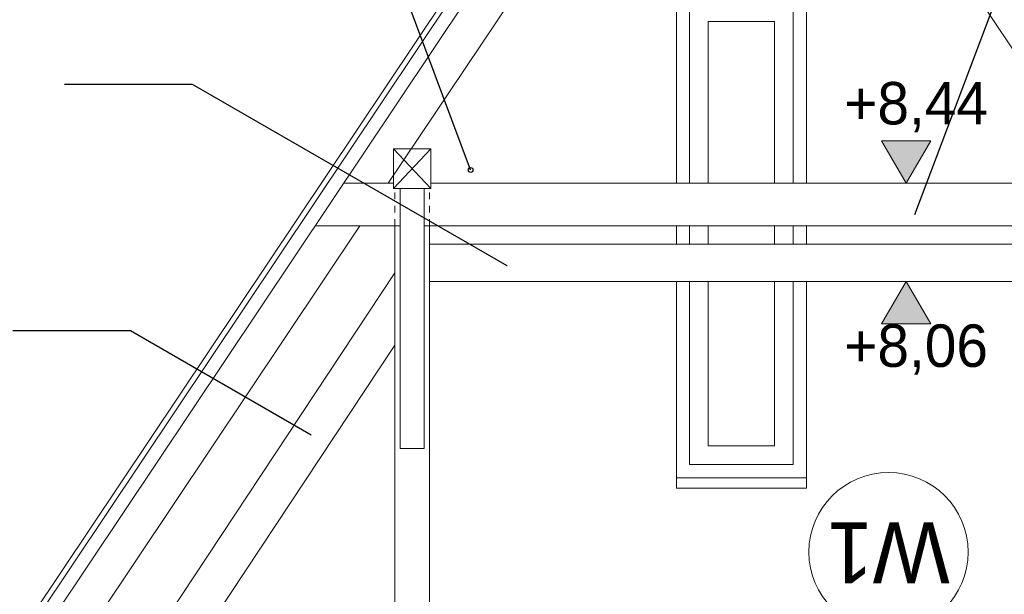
# Model space of a CAD drawing. Extents: x -623047 to -199286, y -27077 to 168279.
# Tile 43 of 194: x -545216 to -541507, y -5444 to -3278. Entities that reach past the tile are written whole.
import ezdxf

# ---------------------------------------------------------------- set-up
doc = ezdxf.new("R2010")
doc.units = 0
doc.header["$MEASUREMENT"] = 0
doc.linetypes.add('Hidden Line', pattern=[50, 25, -25])
for name, color, linetype, lineweight in [('0_Nr_Pióra__21', 7, 'Continuous', 9), ('0_Nr_Pióra__5', 7, 'Continuous', 13), ('Arch opisy_Nr_Pióra__1', 7, 'Continuous', 25), ('Arch opisy_Nr_Pióra__21', 7, 'Continuous', 9), ('INWENT KONST. DREWNIANA_Nr_Pióra__21', 7, 'Continuous', 9), ('INWENT OPISY_Nr_Pióra__21', 7, 'Continuous', 9), ('INWENT WYMIARY_Nr_Pióra__21', 7, 'Continuous', 9), ('INWENT. OKNA_Nr_Pióra__21', 7, 'Continuous', 9), ('INWENT.ŚCIANY_Nr_Pióra__21', 7, 'Continuous', 9), ('Inwentaryzacja Konst._Nr_Pióra__1', 7, 'Continuous', 25)]:
    doc.layers.add(name, color=color, linetype=linetype, lineweight=lineweight)
doc.layers.add('Arch opisy', color=7, linetype='Continuous')
doc.layers.add('INWENT WYMIARY', color=7, linetype='Continuous')
doc.styles.add('GENERATED_STYLE_2', font='txt')
doc.styles.add('GENERATED_STYLE_5', font='txt')
doc.dimstyles.new('GENERATED_STYLE__5', dxfattribs={"dimtxt": 160.000002, "dimasz": 110.144928, "dimexe": 0.18, "dimexo": 40, "dimgap": 0.09, "dimtad": 1, "dimtih": 1, "dimtoh": 1, "dimdec": 0, "dimzin": 0, "dimdsep": 46, "dimtxsty": 'GENERATED_STYLE_2', "dimblk": 'ARROWHEAD_5', "dimblk1": 'ARROWHEAD_5', "dimblk2": 'ARROWHEAD_5', "dimcen": 0.09, "dimclrd": 7, "dimclre": 7, "dimclrt": 7, "dimazin": 0, "dimtfac": 1, "dimtdec": 4, "dimtmove": 2, "dimatfit": 3, "dimfxl": 0, "dimtolj": 1, "dimtzin": 0, "dimarcsym": 0})
doc.dimstyles.new('GENERATED_STYLE__7', dxfattribs={"dimtxt": 0.18, "dimasz": 182.4, "dimexe": 0.18, "dimexo": 0.0625, "dimgap": 0.09, "dimtad": 0, "dimtih": 1, "dimtoh": 1, "dimdec": 4, "dimzin": 0, "dimdsep": 46, "dimcen": 0.09, "dimadec": 0, "dimazin": 0, "dimtfac": 1, "dimtdec": 4, "dimtmove": 0, "dimatfit": 3, "dimldrblk": 'ARROWHEAD_5', "dimfxl": 0, "dimtolj": 1, "dimtzin": 0, "dimarcsym": 0})

# ---------------------------------------------------------------- blocks, each defined once
blk = doc.blocks.new('Wymiary_11', base_point=(-541876.1, -3894.6))
at = {"layer": 'INWENT WYMIARY_Nr_Pióra__21', "linetype": 'Continuous'}
blk.add_hatch(color=256, dxfattribs=at).paths.add_polyline_path([(-541876.1, -3894.6), (-541968.9, -3734.6), (-541783.3, -3734.6)], flags=0)
for p, q in [((-541876.1, -3894.6), (-541968.9, -3734.6)), ((-541968.9, -3734.6), (-541783.3, -3734.6)), ((-541783.3, -3734.6), (-541876.1, -3894.6)), ((-541876.1, -3894.6), (-541996.1, -3894.6)), ((-541876.1, -3894.6), (-541756.1, -3894.6))]:
    blk.add_line(p, q, dxfattribs=at)
at = {"layer": 'INWENT WYMIARY_Nr_Pióra__21', "insert": (-542109.5, -3702.6), "char_height": 160, "attachment_point": 7, "style": 'GENERATED_STYLE_2'}
blk.add_mtext('{+8,44}', dxfattribs=at)
blk = doc.blocks.new('Wymiary_140', base_point=(-541876.1, -4264.6))
at = {"layer": 'INWENT WYMIARY_Nr_Pióra__21', "linetype": 'Continuous'}
blk.add_hatch(color=256, dxfattribs=at).paths.add_polyline_path([(-541876.1, -4264.6), (-541968.9, -4424.6), (-541783.3, -4424.6)], flags=0)
for p, q in [((-541876.1, -4264.6), (-541996.1, -4264.6)), ((-541876.1, -4264.6), (-541968.9, -4424.6)), ((-541876.1, -4264.6), (-541756.1, -4264.6)), ((-541783.3, -4424.6), (-541876.1, -4264.6)), ((-541968.9, -4424.6), (-541783.3, -4424.6))]:
    blk.add_line(p, q, dxfattribs=at)
at = {"layer": 'INWENT WYMIARY_Nr_Pióra__21', "insert": (-542109.5, -4616.6), "char_height": 160, "attachment_point": 7, "style": 'GENERATED_STYLE_2'}
blk.add_mtext('{+8,06}', dxfattribs=at)
blk = doc.blocks.new('*D776')
at = {"layer": '0_Nr_Pióra__5', "linetype": 'Continuous'}
for points in [[(-546804.1, -8347.2), (-546698.9, -8395.8), (-546737.3, -8441.9)], [(-546567.7, -8789.6), (-546609.3, -8681.4), (-546549.6, -8675.1)]]:
    blk.add_hatch(color=256, dxfattribs=at).paths.add_polyline_path(points, flags=0)
for p, q in [((-546804.1, -8347.2), (-546698.9, -8395.8)), ((-546804.1, -8347.2), (-546737.3, -8441.9)), ((-546698.9, -8395.8), (-546737.3, -8441.9)), ((-546609.3, -8681.4), (-546549.6, -8675.1)), ((-546567.7, -8789.6), (-546549.6, -8675.1)), ((-546567.7, -8789.6), (-546609.3, -8681.4))]:
    blk.add_line(p, q, dxfattribs=at)
blk.add_arc((-547099.9, -8789.6), 532.2, 12.0762, 44.1574, dxfattribs=at)
at = {"layer": '0_Nr_Pióra__21', "insert": (-546707.9, -8324.8), "char_height": 160, "attachment_point": 7, "style": 'GENERATED_STYLE_2'}
blk.add_mtext('{56,23°}', dxfattribs=at)
blk = doc.blocks.new('ARROWHEAD_5')
at = {"color": 0, "linetype": 'Continuous', "lineweight": 0}
blk.add_line((0, 0), (-1, 0), dxfattribs=at)
blk.add_solid([(-1, 0.2679), (0, 0), (-1, -0.2679), (-1, 0.2679)], dxfattribs=at)
blk = doc.blocks.new('Linia_110', base_point=(-541942.6, -6474.6))
at = {"layer": 'Arch opisy_Nr_Pióra__21', "linetype": 'Continuous'}
blk.add_line((-541942.6, -6474.6), (-541942.6, -5584.8), dxfattribs=at)
blk.add_circle((-541942.6, -5284.8), 300, dxfattribs=at)

msp = doc.modelspace()

# ---------------------------------------------------------------- linework, layer by layer
at = {"layer": 'INWENT KONST. DREWNIANA_Nr_Pióra__21', "linetype": 'Continuous'}
for p, q in [((-542482, -1505), (-546844.5, -8029.9)), ((-542482, -1541), (-546829.7, -8043.7)), ((-542482, -1631), (-547238.2, -8744.6)), ((-542764, -2304.6), (-543827.1, -3894.6)), ((-542200.1, -2304.6), (-541223.9, -3764.6)), ((-543807, -3914.6), (-543807, -3764.6)), ((-543807, -3764.6), (-543667, -3764.6)), ((-543667, -3914.6), (-543807, -3764.6)), ((-543807, -3914.6), (-543667, -3764.6)), ((-543667, -3764.6), (-543667, -3914.6)), ((-543995.5, -3894.6), (-543807, -3894.6)), ((-543667, -3914.6), (-543807, -3914.6)), ((-543692, -3914.6), (-543782, -3914.6)), ((-543782, -3914.6), (-543782, -4894.6)), ((-543692, -4894.6), (-543692, -3914.6)), ((-543667, -3894.6), (-541297, -3894.6)), ((-543934.1, -4054.6), (-547232, -8987.3)), ((-544102.5, -4054.6), (-543782, -4054.6)), ((-543802, -6599.6), (-543802, -4054.6)), ((-543692, -4054.6), (-541272, -4054.6)), ((-543672, -6599.6), (-543672, -4054.6)), ((-543672, -4124.6), (-541292, -4124.6)), ((-545368.5, -6599.6), (-543802, -4232.8)), ((-543672, -4264.6), (-541292, -4264.6)), ((-545188.6, -6599.6), (-543802, -4504.6)), ((-543692, -4894.6), (-543782, -4894.6))]:
    msp.add_line(p, q, dxfattribs=at)
at = {"layer": 'INWENT KONST. DREWNIANA_Nr_Pióra__21', "linetype": 'Hidden Line'}
for p, q in [((-543802, -4054.6), (-543802, -3914.6)), ((-543672, -4054.6), (-543672, -3914.6))]:
    msp.add_line(p, q, dxfattribs=at)
at = {"layer": 'INWENT. OKNA_Nr_Pióra__21', "linetype": 'Continuous'}
for p, q in [((-542692, -3214.6), (-542692, -3894.6)), ((-542302, -3214.6), (-542302, -3894.6)), ((-542622, -3284.6), (-542622, -3894.6)), ((-542372, -3284.6), (-542622, -3284.6)), ((-542372, -3284.6), (-542372, -3894.6)), ((-542692, -4054.6), (-542692, -4124.6)), ((-542622, -4054.6), (-542622, -4124.6)), ((-542372, -4054.6), (-542372, -4124.6)), ((-542302, -4054.6), (-542302, -4124.6)), ((-542692, -4264.6), (-542692, -4954.6)), ((-542622, -4264.6), (-542622, -4884.6)), ((-542372, -4264.6), (-542372, -4884.6)), ((-542302, -4264.6), (-542302, -4954.6)), ((-542372, -4884.6), (-542622, -4884.6)), ((-542302, -4954.6), (-542692, -4954.6))]:
    msp.add_line(p, q, dxfattribs=at)
at = {"layer": 'INWENT.ŚCIANY_Nr_Pióra__21', "linetype": 'Continuous'}
for p, q in [((-542742, -3164.6), (-542742, -3894.6)), ((-542252, -3164.6), (-542252, -3894.6)), ((-542742, -4054.6), (-542742, -4124.6)), ((-542252, -4054.6), (-542252, -4124.6)), ((-542742, -4264.6), (-542742, -5044.6)), ((-542252, -4264.6), (-542252, -5044.6)), ((-542252, -5004.6), (-542742, -5004.6)), ((-542252, -5044.6), (-542742, -5044.6))]:
    msp.add_line(p, q, dxfattribs=at)
at = {"layer": 'Inwentaryzacja Konst._Nr_Pióra__1', "linetype": 'Continuous'}
msp.add_circle((-543517, -3844.6), 9, dxfattribs=at)

# ---------------------------------------------------------------- block references
at = {"layer": 'Arch opisy', "linetype": 'Continuous'}
msp.add_blockref('Linia_110', (-541942.6, -6474.6), dxfattribs=at)
at = {"layer": 'INWENT WYMIARY', "linetype": 'Continuous'}
for name, p in [('Wymiary_11', (-541876.1, -3894.6)), ('Wymiary_140', (-541876.1, -4264.6))]:
    msp.add_blockref(name, p, dxfattribs=at)

# ---------------------------------------------------------------- texts
at = {"layer": 'Arch opisy_Nr_Pióra__1', "linetype": 'Continuous', "insert": (-541942.6, -5403.3), "char_height": 230, "attachment_point": 2, "rotation": 180, "style": 'GENERATED_STYLE_5'}
msp.add_mtext('{W1}', dxfattribs=at)

# ---------------------------------------------------------------- dimensions: what is measured, and where the dimension line sits
at = {"linetype": 'Continuous'}
dim = msp.add_angular_dim_3p(base=(-546630.5, -8538.8), center=(-547099.9, -8789.6), p1=(-545462, -8789.6), p2=(-543934.1, -4054.6), dimstyle='GENERATED_STYLE__5', dxfattribs=at)
dim.commit()
dim.dimension.update_dxf_attribs({"geometry": '*D776', "text_midpoint": (-546390.5, -8244.8), "dimtype": 165})

# ---------------------------------------------------------------- leaders
at = {"layer": 'INWENT OPISY_Nr_Pióra__21', "linetype": 'Continuous', "annotation_type": 0, "has_hookline": 1, "hookline_direction": 1}
for points, text_width in [([(-541843.4, -4013), (-540774.7, -1174.8), (-540239.2, -1174.8)], 1054.3), ([(-543517, -3844.6), (-544189.4, -2045.8), (-544724.9, -2045.8)], 951.4), ([(-543378.8, -4206.2), (-544564.3, -3521.7), (-545046.3, -3521.7)], 1337.1), ([(-544117.4, -4844.6), (-544798.7, -4451.2), (-545241.7, -4451.2)], 1337.1)]:
    msp.add_leader(points, dimstyle='GENERATED_STYLE__7', dxfattribs=dict(at, text_width=text_width))

doc.saveas('drawing.dxf')
